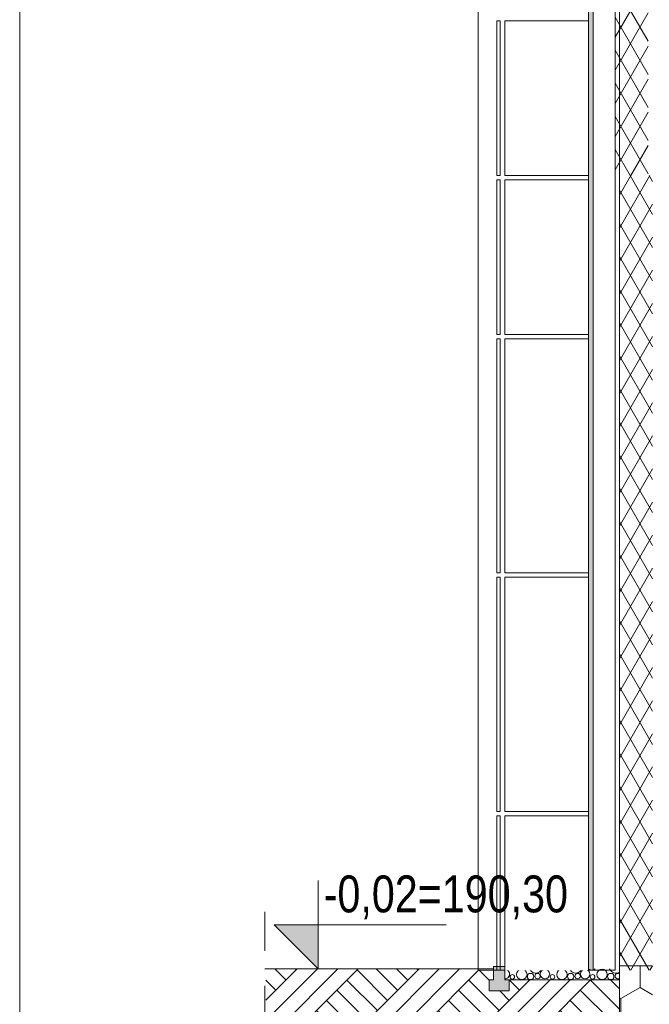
# Model space of a CAD drawing. Header units: millimetres. Extents: x -105953 to -79253, y 14617 to 35617.
# Tile 18 of 48: x -105953 to -103102, y 22274 to 26734. Entities that reach past the tile are written whole.
import ezdxf

# ---------------------------------------------------------------- set-up
doc = ezdxf.new("R2010")
doc.units = ezdxf.units.MM
doc.header["$MEASUREMENT"] = 0
doc.linetypes.add('Kropki i Kreski', pattern=[335.138881, 176.388884, -88.194442, 0, -70.555556])
doc.linetypes.add('Wipeout_Contour', pattern=[1000, 0, -1000])
for name, color, linetype, lineweight in [('Nowe_0_Nr_pióra__21', 7, 'Continuous', 20), ('Nowe_Konstrukcja - Ściany zew_Nr_pióra__21', 7, 'Continuous', 20), ('Nowe_Konstrukcja - Ściany zew_Nr_pióra__3', 7, 'Continuous', 13), ('Nowe_Osie_Nr_pióra__3', 7, 'Continuous', 13), ('Nowe_Osie_Nr_pióra__4', 8, 'Continuous', 13), ('Nowe_Tabelka_Nr_pióra__3', 7, 'Continuous', 13), ('Nowe_zagospodarowanie_Nr_pióra__21', 7, 'Continuous', 20)]:
    doc.layers.add(name, color=color, linetype=linetype, lineweight=lineweight)
doc.layers.add('Nowe_Konstrukcja - Ściany zew', color=7, linetype='Continuous')
doc.layers.add('Nowe_Konstrukcja - Ściany zew_Nr_pióra__23', color=7, linetype='Continuous', lineweight=13, true_color=0x858585)
doc.layers.add('Nowe_Konstrukcja - Ściany zew_Nr_pióra__87', color=7, linetype='Continuous', lineweight=13, true_color=0x6a6a6a)
doc.styles.add('STYL_AUTOMATYCZNY_2', font='arial.ttf', dxfattribs={"width": 0.8})
pattern_1 = [(60, (0, 0), (-64.951905, 37.5), []), (120, (0, 0), (64.951905, 37.5), [])]

# ---------------------------------------------------------------- blocks, each defined once
blk = doc.blocks.new('*X2')
at = {"layer": 'Nowe_Konstrukcja - Ściany zew_Nr_pióra__23', "color": 252, "linetype": 'Continuous', "lineweight": 13, "true_color": 0x858585}
for centre, radius in [((-103679.2, 22409.4), 23.7), ((-103497.3, 22409.4), 23.7), ((-103315.5, 22409.4), 23.7), ((-103722.2, 22397.8), 10.3), ((-103639.7, 22399.8), 14.3), ((-103607.8, 22401.6), 12.5), ((-103574.1, 22410.5), 21.3), ((-103540.4, 22397.8), 10.3), ((-103457.8, 22399.8), 14.3), ((-103425.9, 22401.6), 12.5), ((-103392.2, 22410.5), 21.3), ((-103358.5, 22397.8), 10.3), ((-103276, 22399.8), 14.3)]:
    blk.add_circle(centre, radius, dxfattribs=at)
for centre, radius, start, end in [((-103726.7, 22452.2), 23.9, 228.1896, 311.8104), ((-103616.6, 22445.9), 30.6, 202.1714, 337.8286), ((-103544.8, 22452.2), 23.9, 228.1896, 311.8104), ((-103434.8, 22445.9), 30.6, 202.1714, 337.8286), ((-103363, 22452.2), 23.9, 228.1896, 311.8104), ((-103252.9, 22445.9), 30.6, 202.1714, 302.1698), ((-103755.9, 22410.5), 21.3, 268.1299, 91.8701), ((-103244, 22401.6), 12.5, 53.6496, 306.3504), ((-103706.6, 22354.9), 30.6, 74.1854, 105.8146), ((-103634.8, 22361.2), 23.9, 76.7618, 103.2382), ((-103586.8, 22365.6), 19.2, 78.7621, 101.2379), ((-103524.8, 22354.9), 30.6, 74.1854, 105.8146), ((-103453, 22361.2), 23.9, 76.7618, 103.2382), ((-103405, 22365.6), 19.2, 78.7621, 101.2379), ((-103342.9, 22354.9), 30.6, 74.1854, 105.8146), ((-103271.1, 22361.2), 23.9, 76.7618, 103.2382)]:
    blk.add_arc(centre, radius, start, end, dxfattribs=at)
blk = doc.blocks.new('Wypełnienie_1_1', base_point=(0, 0))
at = {"layer": 'Nowe_Konstrukcja - Ściany zew_Nr_pióra__23', "color": 252, "linetype": 'Continuous', "lineweight": 13, "true_color": 0x858585}
blk.add_blockref('*X2', (0, 0), dxfattribs=at)

msp = doc.modelspace()

# ---------------------------------------------------------------- hatches: boundary and pattern name
at = {"layer": 'Nowe_Konstrukcja - Ściany zew_Nr_pióra__21', "linetype": 'Continuous', "lineweight": 20}
msp.add_hatch(color=7, dxfattribs=at).paths.add_polyline_path([(-104601.2, 22434.4), (-104601.2, 22634.4), (-104801.2, 22634.4)])
at = {"layer": 'Nowe_Konstrukcja - Ściany zew_Nr_pióra__23', "linetype": 'Continuous', "lineweight": 0, "true_color": 0xe0e0e0}
for points in [[(-103376.6, 29627.9), (-103376.6, 26027.9), (-103356.6, 26027.9), (-103356.6, 29627.9)], [(-103376.6, 26027.9), (-103376.6, 22427.9), (-103356.6, 22427.9), (-103356.6, 26027.9)]]:
    msp.add_hatch(color=254, dxfattribs=at).paths.add_polyline_path(points)
at = {"layer": 'Nowe_Konstrukcja - Ściany zew_Nr_pióra__23', "linetype": 'Continuous', "lineweight": 13, "true_color": 0x858585}
h = msp.add_hatch(dxfattribs=at)
h.set_pattern_fill('Izolacja_miękka_0001', color=252, style=0, pattern_type=2)
h.set_pattern_definition(pattern_1)
h.paths.add_polyline_path([(-103256.6, 29627.9), (-103256.6, 26027.9), (-103106.6, 26027.9), (-103106.6, 29627.9)])
h = msp.add_hatch(dxfattribs=at)
h.set_pattern_fill('Izolacja_miękka_0001', color=252, style=0, pattern_type=2)
h.set_pattern_definition(pattern_1)
h.paths.add_polyline_path([(-103236.6, 26027.9), (-103236.6, 22427.9), (-103086.6, 22427.9), (-103086.6, 26027.9)])
h = msp.add_hatch(dxfattribs=at)
h.set_pattern_fill('Grunt_0001', color=252, style=0, pattern_type=2)
h.set_pattern_definition([(45, (0, 0), (-137.8858, 137.8858), []), (45, (-45.96, 45.96), (-275.7716, 275.7716), []), (45, (-91.92, 91.92), (-275.7716, 275.7716), []), (135, (-137.886, 137.886), (45.96194, 45.96194), [195, -195])])
h.paths.add_polyline_path([(-103236.6, 22384.4), (-103236.6, 22159.9), (-104838.4, 22159.9), (-104838.4, 22434.4), (-103806.6, 22434.4), (-103806.6, 22384.4), (-103827, 22384.4), (-103827, 22334.4), (-103806.6, 22334.4), (-103736.6, 22334.4), (-103736.6, 22384.4)])
h = msp.add_hatch(dxfattribs=at)
h.set_pattern_fill('Styropian_0001', color=252, style=0, pattern_type=2)
h.set_pattern_definition([(90, (0, 0), (-173.20508, 0), [100, -200]), (90, (-86.6, 150), (-173.20508, 0), [100, -200]), (150, (-4e-14, 100), (86.60254, 150), [100, -200]), (150, (-173.2, 100), (86.60254, 150), [100, -200]), (210, (0, 0), (-86.60254, 150), [100, -200]), (210, (-173.2, -7e-14), (-86.60254, 150), [100, -200])])
h.paths.add_polyline_path([(-103236.6, 18993.9), (-103086.6, 18993.9), (-103086.6, 22447.9), (-103236.6, 22447.9)])

# ---------------------------------------------------------------- linework, layer by layer
at = {"layer": 'Nowe_0_Nr_pióra__21', "color": 7, "linetype": 'Continuous', "lineweight": 20, "flags": 128}
msp.add_lwpolyline([(-104601.2, 22834.4), (-104601.2, 22434.4), (-104601.2, 22634.4), (-104801.2, 22634.4), (-104601.2, 22434.4), (-104601.2, 22634.4), (-104021, 22634.4)], dxfattribs=at)
at = {"layer": 'Nowe_Konstrukcja - Ściany zew_Nr_pióra__21', "color": 7, "linetype": 'Continuous', "lineweight": 20}
msp.add_line((-103256.6, 22427.9), (-103276.6, 22427.9), dxfattribs=at)
at = {"layer": 'Nowe_Konstrukcja - Ściany zew_Nr_pióra__3', "color": 7, "linetype": 'Continuous', "lineweight": 13}
for p, q in [((-103256.6, 22434.4), (-103256.6, 32527.9)), ((-103236.6, 22434.4), (-103236.6, 32527.9)), ((-103256.6, 29627.9), (-103256.6, 26027.9)), ((-103256.6, 26027.9), (-103256.6, 22427.9)), ((-103236.6, 22447.9), (-103086.6, 22447.9)), ((-103236.6, 18993.9), (-103236.6, 22447.9)), ((-103236.6, 18993.9), (-103236.6, 22447.9))]:
    msp.add_line(p, q, dxfattribs=at)
at = {"layer": 'Nowe_Osie_Nr_pióra__3', "color": 7, "linetype": 'Kropki i Kreski', "lineweight": 13}
msp.add_line((-104842.4, 22692.2), (-104842.4, 21966.5), dxfattribs=at)

# ---------------------------------------------------------------- block references
at = {"layer": 'Nowe_Konstrukcja - Ściany zew_Nr_pióra__23', "color": 252, "linetype": 'Continuous', "lineweight": 13, "true_color": 0x858585}
msp.add_blockref('Wypełnienie_1_1', (0, 0), dxfattribs=at)

# ---------------------------------------------------------------- wipeouts: each hides what was drawn before it
at = {"color": 254, "linetype": 'Wipeout_Contour', "lineweight": 0, "ltscale": 430175.622445}
msp.add_wipeout([(-103856.6, 26027.9), (-103856.6, 29627.9), (-103876.6, 29627.9), (-103876.6, 26027.9)], dxfattribs=at).dxf.layer = 'Nowe_Konstrukcja - Ściany zew'

# ---------------------------------------------------------------- next in the draw order: wipeouts: each hides what was drawn before it
at = {"color": 254, "linetype": 'Wipeout_Contour', "lineweight": 0, "ltscale": 426677.211336}
msp.add_wipeout([(-103856.6, 22427.9), (-103856.6, 26027.9), (-103876.6, 26027.9), (-103876.6, 22427.9)], dxfattribs=at).dxf.layer = 'Nowe_Konstrukcja - Ściany zew'
at = {"color": 254, "linetype": 'Wipeout_Contour', "lineweight": 0, "ltscale": 427138.935585}
msp.add_wipeout([(-103756.6, 26007.9), (-103376.6, 26007.9), (-103376.6, 26027.9), (-103756.6, 26027.9)], dxfattribs=at).dxf.layer = 'Nowe_Konstrukcja - Ściany zew'
at = {"color": 254, "linetype": 'Wipeout_Contour', "lineweight": 0, "ltscale": 424169.721735}
msp.add_wipeout([(-103756.6, 22427.9), (-103376.6, 22427.9), (-103376.6, 23127.9), (-103756.6, 23127.9)], dxfattribs=at).dxf.layer = 'Nowe_Konstrukcja - Ściany zew'

# ---------------------------------------------------------------- next in the draw order: linework, layer by layer
at = {"layer": 'Nowe_Konstrukcja - Ściany zew_Nr_pióra__21', "color": 7, "linetype": 'Continuous', "lineweight": 20, "flags": 128}
msp.add_lwpolyline([(-103276.6, 22427.9), (-103356.6, 22427.9), (-103376.6, 22427.9)], dxfattribs=at)
at = {"layer": 'Nowe_Konstrukcja - Ściany zew_Nr_pióra__87', "color": 251, "linetype": 'Continuous', "lineweight": 13, "true_color": 0x6a6a6a}
for p, q in [((-103876.6, 26027.9), (-103876.6, 29627.9)), ((-103876.6, 22427.9), (-103876.6, 26027.9)), ((-103856.6, 22427.9), (-103876.6, 22427.9))]:
    msp.add_line(p, q, dxfattribs=at)

# ---------------------------------------------------------------- next in the draw order: wipeouts: each hides what was drawn before it
at = {"color": 254, "linetype": 'Wipeout_Contour', "lineweight": 0, "ltscale": 424479.163203}
msp.add_wipeout([(-103756.6, 23147.9), (-103756.6, 23127.9), (-103376.6, 23127.9), (-103376.6, 23147.9)], dxfattribs=at).dxf.layer = 'Nowe_Konstrukcja - Ściany zew'

# ---------------------------------------------------------------- next in the draw order: wipeouts: each hides what was drawn before it
at = {"color": 254, "linetype": 'Wipeout_Contour', "lineweight": 0, "ltscale": 424960.37695}
msp.add_wipeout([(-103756.6, 23147.9), (-103376.6, 23147.9), (-103376.6, 24207.9), (-103756.6, 24207.9)], dxfattribs=at).dxf.layer = 'Nowe_Konstrukcja - Ściany zew'

# ---------------------------------------------------------------- next in the draw order: linework, layer by layer
at = {"layer": 'Nowe_Konstrukcja - Ściany zew_Nr_pióra__87', "color": 251, "linetype": 'Continuous', "lineweight": 13, "true_color": 0x6a6a6a}
msp.add_line((-103356.6, 23167.9), (-103356.6, 23147.9), dxfattribs=at)

# ---------------------------------------------------------------- next in the draw order: wipeouts: each hides what was drawn before it
at = {"color": 254, "linetype": 'Wipeout_Contour', "lineweight": 0, "ltscale": 425441.972873}
msp.add_wipeout([(-103756.6, 24227.9), (-103756.6, 24207.9), (-103376.6, 24207.9), (-103376.6, 24227.9)], dxfattribs=at).dxf.layer = 'Nowe_Konstrukcja - Ściany zew'
at = {"color": 254, "linetype": 'Wipeout_Contour', "lineweight": 0, "ltscale": 425021.11345}
msp.add_wipeout([(-103777.5, 23127.9), (-103791.6, 23127.9), (-103791.6, 22427.9), (-103777.5, 22427.9)], dxfattribs=at).dxf.layer = 'Nowe_Konstrukcja - Ściany zew'

# ---------------------------------------------------------------- next in the draw order: hatches: boundary and pattern name
at = {"layer": 'Nowe_Konstrukcja - Ściany zew_Nr_pióra__23', "linetype": 'Continuous', "lineweight": 13, "true_color": 0x858585}
msp.add_hatch(color=252, dxfattribs=at).paths.add_polyline_path([(-103756.6, 22444.4), (-103756.6, 22384.4), (-103736.6, 22384.4), (-103736.6, 22334.4), (-103806.6, 22334.4), (-103827, 22334.4), (-103827, 22384.4), (-103806.6, 22384.4), (-103806.6, 22444.4)])

# ---------------------------------------------------------------- next in the draw order: linework, layer by layer
at = {"layer": 'Nowe_Konstrukcja - Ściany zew_Nr_pióra__87', "color": 251, "linetype": 'Continuous', "lineweight": 13, "true_color": 0x6a6a6a}
for p, q in [((-103791.6, 22427.9), (-103856.6, 22427.9)), ((-103777.5, 22427.9), (-103791.6, 22427.9)), ((-103756.6, 22427.9), (-103777.5, 22427.9))]:
    msp.add_line(p, q, dxfattribs=at)
at = {"layer": 'Nowe_Osie_Nr_pióra__3', "color": 7, "linetype": 'Continuous', "lineweight": 13, "flags": 128}
for points in [[(-103806.6, 22434.4), (-104842.4, 22434.4)], [(-103756.6, 22434.4), (-103756.6, 22384.4), (-103236.6, 22384.4), (-103236.6, 22434.4)]]:
    msp.add_lwpolyline(points, dxfattribs=at)
at = {"layer": 'Nowe_Osie_Nr_pióra__4', "color": 8, "linetype": 'Continuous', "lineweight": 13, "flags": 128}
msp.add_lwpolyline([(-103756.6, 22384.4), (-103756.6, 22444.4), (-103806.6, 22444.4), (-103806.6, 22384.4), (-103827, 22384.4), (-103827, 22334.4), (-103806.6, 22334.4), (-103736.6, 22334.4), (-103736.6, 22384.4)], close=True, dxfattribs=at)

# ---------------------------------------------------------------- next in the draw order: texts
at = {"layer": 'Nowe_Tabelka_Nr_pióra__3', "color": 7, "linetype": 'Continuous', "lineweight": 13, "insert": (-104732.1, 22659.2), "char_height": 167.1876, "attachment_point": 7, "style": 'STYL_AUTOMATYCZNY_2'}
msp.add_mtext('\\A1;{\\pql;\\fArial|b0|i0|c238|p0;\\W0.800000;   \\fArial|b0|i0|c238|p0;\\W0.800000;-0,02=\\fArial|b0|i0|c238|p0;\\W0.800000;190,30}', dxfattribs=at)

# ---------------------------------------------------------------- next in the draw order: wipeouts: each hides what was drawn before it
at = {"color": 254, "linetype": 'Wipeout_Contour', "lineweight": 0, "ltscale": 425943.983509}
msp.add_wipeout([(-103756.6, 24227.9), (-103376.6, 24227.9), (-103376.6, 25287.9), (-103756.6, 25287.9)], dxfattribs=at).dxf.layer = 'Nowe_Konstrukcja - Ściany zew'

# ---------------------------------------------------------------- next in the draw order: linework, layer by layer
at = {"layer": 'Nowe_Konstrukcja - Ściany zew_Nr_pióra__87', "color": 251, "linetype": 'Continuous', "lineweight": 13, "true_color": 0x6a6a6a}
msp.add_line((-103356.6, 24247.9), (-103356.6, 24227.9), dxfattribs=at)

# ---------------------------------------------------------------- next in the draw order: wipeouts: each hides what was drawn before it
at = {"color": 254, "linetype": 'Wipeout_Contour', "lineweight": 0, "ltscale": 426446.373486}
msp.add_wipeout([(-103756.6, 25307.9), (-103756.6, 25287.9), (-103376.6, 25287.9), (-103376.6, 25307.9)], dxfattribs=at).dxf.layer = 'Nowe_Konstrukcja - Ściany zew'

# ---------------------------------------------------------------- next in the draw order: wipeouts: each hides what was drawn before it
at = {"color": 254, "linetype": 'Wipeout_Contour', "lineweight": 0, "ltscale": 426792.528867}
msp.add_wipeout([(-103756.6, 25307.9), (-103376.6, 25307.9), (-103376.6, 26007.9), (-103756.6, 26007.9)], dxfattribs=at).dxf.layer = 'Nowe_Konstrukcja - Ściany zew'

# ---------------------------------------------------------------- next in the draw order: linework, layer by layer
at = {"layer": 'Nowe_Konstrukcja - Ściany zew_Nr_pióra__87', "color": 251, "linetype": 'Continuous', "lineweight": 13, "true_color": 0x6a6a6a}
msp.add_line((-103356.6, 25327.9), (-103356.6, 25307.9), dxfattribs=at)

# ---------------------------------------------------------------- next in the draw order: wipeouts: each hides what was drawn before it
at = {"color": 254, "linetype": 'Wipeout_Contour', "lineweight": 0, "ltscale": 427494.225061}
msp.add_wipeout([(-103756.6, 26027.9), (-103376.6, 26027.9), (-103376.6, 26727.9), (-103756.6, 26727.9)], dxfattribs=at).dxf.layer = 'Nowe_Konstrukcja - Ściany zew'
at = {"color": 254, "linetype": 'Wipeout_Contour', "lineweight": 0, "ltscale": 426791.831119}
msp.add_wipeout([(-103791.6, 25287.9), (-103791.6, 24227.9), (-103777.5, 24227.9), (-103777.5, 25287.9)], dxfattribs=at).dxf.layer = 'Nowe_Konstrukcja - Ściany zew'

# ---------------------------------------------------------------- next in the draw order: linework, layer by layer
at = {"layer": 'Nowe_Konstrukcja - Ściany zew_Nr_pióra__21', "color": 7, "linetype": 'Continuous', "lineweight": 20}
msp.add_line((-103376.6, 26027.9), (-103376.6, 22427.9), dxfattribs=at)
at = {"layer": 'Nowe_Konstrukcja - Ściany zew_Nr_pióra__3', "color": 7, "linetype": 'Continuous', "lineweight": 13}
msp.add_line((-103356.6, 26027.9), (-103356.6, 22427.9), dxfattribs=at)
at = {"layer": 'Nowe_Konstrukcja - Ściany zew_Nr_pióra__87', "color": 251, "linetype": 'Continuous', "lineweight": 13, "true_color": 0x6a6a6a}
msp.add_line((-103356.6, 26047.9), (-103356.6, 26027.9), dxfattribs=at)

# ---------------------------------------------------------------- next in the draw order: wipeouts: each hides what was drawn before it
at = {"color": 254, "linetype": 'Wipeout_Contour', "lineweight": 0, "ltscale": 427849.763932}
msp.add_wipeout([(-103756.6, 26747.9), (-103756.6, 26727.9), (-103376.6, 26727.9), (-103376.6, 26747.9)], dxfattribs=at).dxf.layer = 'Nowe_Konstrukcja - Ściany zew'
at = {"color": 254, "linetype": 'Wipeout_Contour', "lineweight": 0, "ltscale": 427638.690969}
msp.add_wipeout([(-103791.6, 26007.9), (-103791.6, 25307.9), (-103777.5, 25307.9), (-103777.5, 26007.9)], dxfattribs=at).dxf.layer = 'Nowe_Konstrukcja - Ściany zew'
at = {"color": 254, "linetype": 'Wipeout_Contour', "lineweight": 0, "ltscale": 425810.185975}
msp.add_wipeout([(-103791.6, 24207.9), (-103791.6, 23147.9), (-103777.5, 23147.9), (-103777.5, 24207.9)], dxfattribs=at).dxf.layer = 'Nowe_Konstrukcja - Ściany zew'

# ---------------------------------------------------------------- next in the draw order: linework, layer by layer
at = {"layer": 'Nowe_Konstrukcja - Ściany zew_Nr_pióra__21', "color": 7, "linetype": 'Continuous', "lineweight": 20}
msp.add_line((-103376.6, 29627.9), (-103376.6, 26027.9), dxfattribs=at)
at = {"layer": 'Nowe_Konstrukcja - Ściany zew_Nr_pióra__3', "color": 7, "linetype": 'Continuous', "lineweight": 13}
msp.add_line((-103356.6, 29627.9), (-103356.6, 26027.9), dxfattribs=at)
at = {"layer": 'Nowe_Konstrukcja - Ściany zew_Nr_pióra__87', "color": 251, "linetype": 'Continuous', "lineweight": 13, "true_color": 0x6a6a6a}
for p, q in [((-103791.6, 26727.9), (-103777.5, 26727.9)), ((-103791.6, 26027.9), (-103791.6, 26727.9)), ((-103777.5, 26727.9), (-103777.5, 26027.9)), ((-103376.6, 26727.9), (-103756.6, 26727.9)), ((-103756.6, 26727.9), (-103756.6, 26027.9)), ((-103756.6, 26047.9), (-103756.6, 26027.9)), ((-103791.6, 26027.9), (-103777.5, 26027.9)), ((-103791.6, 25307.9), (-103791.6, 26007.9)), ((-103791.6, 26007.9), (-103777.5, 26007.9)), ((-103777.5, 26007.9), (-103777.5, 25307.9)), ((-103376.6, 26027.9), (-103756.6, 26027.9)), ((-103376.6, 26007.9), (-103756.6, 26007.9)), ((-103756.6, 26007.9), (-103756.6, 25307.9)), ((-103777.5, 25307.9), (-103791.6, 25307.9)), ((-103791.6, 24227.9), (-103791.6, 25287.9)), ((-103791.6, 25287.9), (-103777.5, 25287.9)), ((-103777.5, 25287.9), (-103777.5, 24227.9)), ((-103756.6, 25327.9), (-103756.6, 25307.9)), ((-103376.6, 25307.9), (-103756.6, 25307.9)), ((-103376.6, 25287.9), (-103756.6, 25287.9)), ((-103756.6, 25287.9), (-103756.6, 24227.9)), ((-103777.5, 24227.9), (-103791.6, 24227.9)), ((-103756.6, 24247.9), (-103756.6, 24227.9)), ((-103376.6, 24227.9), (-103756.6, 24227.9)), ((-103791.6, 23147.9), (-103791.6, 24207.9)), ((-103791.6, 24207.9), (-103777.5, 24207.9)), ((-103777.5, 24207.9), (-103777.5, 23147.9)), ((-103376.6, 24207.9), (-103756.6, 24207.9)), ((-103756.6, 24207.9), (-103756.6, 23147.9)), ((-103777.5, 23147.9), (-103791.6, 23147.9)), ((-103756.6, 23167.9), (-103756.6, 23147.9)), ((-103376.6, 23147.9), (-103756.6, 23147.9)), ((-103791.6, 22427.9), (-103791.6, 23127.9)), ((-103791.6, 23127.9), (-103777.5, 23127.9)), ((-103777.5, 23127.9), (-103777.5, 22427.9)), ((-103376.6, 23127.9), (-103756.6, 23127.9)), ((-103756.6, 23127.9), (-103756.6, 22427.9))]:
    msp.add_line(p, q, dxfattribs=at)
at = {"layer": 'Nowe_zagospodarowanie_Nr_pióra__21', "color": 7, "linetype": 'Continuous', "lineweight": 20, "flags": 128}
msp.add_lwpolyline([(-105953.5, 35617.2), (-105953.5, 14617.2), (-79253.5, 14617.2), (-79253.5, 35617.2)], close=True, dxfattribs=at)

doc.saveas('drawing.dxf')
